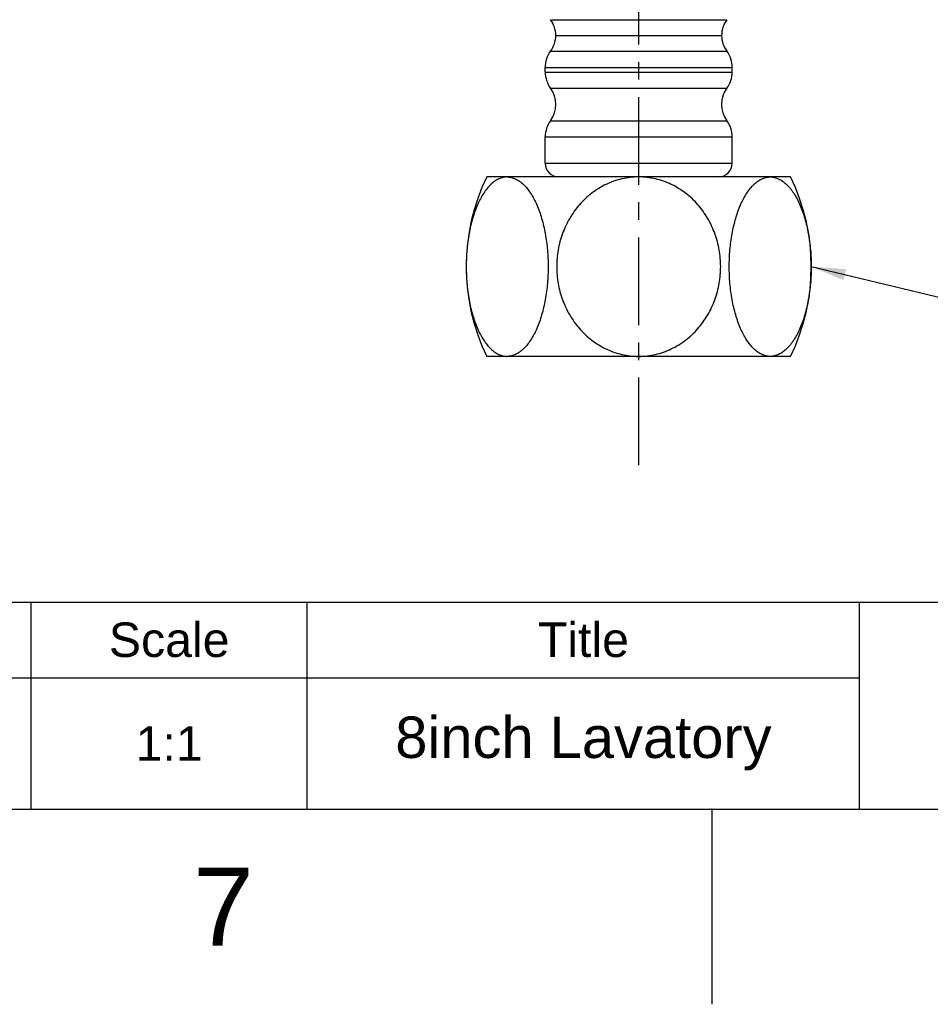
# Model space of a CAD drawing. Header units: millimetres. Extents: x 601 to 1195, y -13 to 407.
# Tile 13 of 18: x 1060 to 1126, y -13 to 58. Entities that reach past the tile are written whole.
import ezdxf

# ---------------------------------------------------------------- set-up
doc = ezdxf.new("R2010")
doc.units = ezdxf.units.MM
doc.header["$LTSCALE"] = 0.1
doc.linetypes.add('CENTERX2', pattern=[101.6, 63.5, -12.7, 12.7, -12.7])
for name, color, linetype in [('CENTER', 1, 'CENTERX2'), ('DIM', 3, 'Continuous'), ('FORM', 7, 'Continuous'), ('TEXT', 2, 'Continuous')]:
    doc.layers.add(name, color=color, linetype=linetype)
doc.styles.get("Standard").update_dxf_attribs({"font": 'arial_0.ttf'})
doc.dimstyles.new('ISO-25', dxfattribs={"dimtxt": 2.5, "dimasz": 2.5, "dimexe": 1.25, "dimexo": 0.625, "dimtad": 1, "dimtxsty": 'Standard', "dimcen": 2.5, "dimadec": 0, "dimazin": 0, "dimtfac": 1, "dimtmove": 0, "dimatfit": 3, "dimfxl": 1, "dimarcsym": 0})

msp = doc.modelspace()

# ---------------------------------------------------------------- linework, layer by layer
for p, q in [((1098.485, 58.05), (1111.253, 58.05)), ((1098.868, 56.91), (1110.869, 56.91)), ((1098.485, 55.77), (1111.253, 55.77)), ((1098.101, 54.583), (1111.637, 54.583)), ((1098.101, 54.259), (1098.101, 54.583)), ((1098.101, 54.259), (1111.637, 54.259)), ((1111.637, 54.259), (1111.637, 54.583)), ((1098.485, 53.091), (1111.253, 53.091)), ((1098.485, 50.735), (1111.253, 50.735)), ((1098.101, 49.567), (1111.637, 49.567)), ((1098.101, 47.647), (1098.101, 49.567)), ((1111.637, 47.647), (1111.637, 49.567)), ((1098.101, 47.647), (1111.637, 47.647)), ((1115.869, 46.66), (1093.869, 46.66)), ((1115.869, 33.66), (1093.869, 33.66)), ((615.21, 0.869), (1180.867, 0.869)), ((1110.16, 0.869), (1110.16, -13.272))]:
    msp.add_line(p, q)
for centre, radius, start, end in [((1096.871, 56.872), 1.998, 1.09059, 36.12652), ((1112.867, 56.872), 1.998, 143.87348, 178.90941), ((1096.871, 56.948), 1.998, 323.87348, 358.90941), ((1112.867, 56.948), 1.998, 181.09059, 216.12652), ((1100.098, 54.593), 1.998, 143.87348, 180.26928), ((1109.639, 54.593), 1.998, 359.73072, 36.12652), ((1100.098, 54.268), 1.998, 180.26928, 216.12652), ((1109.639, 54.268), 1.998, 323.87348, 359.73072), ((1096.871, 51.913), 1.998, 323.87348, 36.12652), ((1112.867, 51.913), 1.998, 143.87348, 216.12652), ((1100.098, 49.557), 1.998, 143.87348, 179.73072), ((1109.639, 49.557), 1.998, 0.26928, 36.12652), ((1099.088, 47.647), 0.987, 180, 270), ((1110.65, 47.647), 0.987, 270, 0), ((1107.202, 40.16), 14.833, 154.01077, 205.98923), ((1102.536, 40.16), 14.833, 334.01077, 25.98923)]:
    msp.add_arc(centre, radius, start, end)
for points, knots in [([(1095.342, 46.66), (1095.24, 46.66), (1095.031, 46.636), (1094.726, 46.529), (1094.431, 46.354), (1094.039, 46.026), (1093.597, 45.46), (1093.164, 44.622), (1092.816, 43.635), (1092.563, 42.537), (1092.408, 41.367), (1092.357, 40.16), (1092.408, 38.953), (1092.563, 37.783), (1092.816, 36.685), (1093.164, 35.698), (1093.597, 34.86), (1094.04, 34.293), (1094.431, 33.965), (1094.726, 33.791), (1095.032, 33.684), (1095.24, 33.66), (1095.343, 33.66)], [0, 0, 0, 0, 0.019939, 0.040624, 0.062655, 0.086451, 0.139978, 0.201495, 0.269902, 0.343619, 0.420905, 0.499979, 0.579053, 0.656343, 0.730071, 0.798495, 0.860024, 0.913555, 0.937351, 0.95938, 0.980062, 1, 1, 1, 1]), ([(1095.342, 46.66), (1095.444, 46.66), (1095.653, 46.636), (1095.958, 46.529), (1096.253, 46.355), (1096.645, 46.027), (1097.087, 45.461), (1097.521, 44.623), (1097.869, 43.636), (1098.122, 42.538), (1098.277, 41.368), (1098.329, 40.161), (1098.277, 38.953), (1098.122, 37.783), (1097.869, 36.685), (1097.521, 35.698), (1097.088, 34.86), (1096.645, 34.294), (1096.254, 33.965), (1095.959, 33.791), (1095.654, 33.684), (1095.445, 33.66), (1095.343, 33.66)], [0, 0, 0, 0, 0.019937, 0.040621, 0.062647, 0.086439, 0.139955, 0.201462, 0.269868, 0.343594, 0.420893, 0.499983, 0.579073, 0.656375, 0.730104, 0.798516, 0.86003, 0.913553, 0.937348, 0.959377, 0.980063, 1, 1, 1, 1]), ([(1104.869, 46.66), (1104.463, 46.66), (1103.648, 46.567), (1102.49, 46.159), (1101.446, 45.514), (1100.554, 44.672), (1099.839, 43.676), (1099.318, 42.566), (1099.002, 41.381), (1098.896, 40.16), (1099.002, 38.939), (1099.318, 37.754), (1099.839, 36.644), (1100.554, 35.648), (1101.446, 34.806), (1102.49, 34.161), (1103.648, 33.753), (1104.463, 33.66), (1104.869, 33.66)], [0, 0, 0, 0, 0.062454, 0.124913, 0.187384, 0.249876, 0.31239, 0.374919, 0.437457, 0.5, 0.562543, 0.625081, 0.68761, 0.750124, 0.812616, 0.875087, 0.937546, 1, 1, 1, 1]), ([(1104.869, 33.66), (1105.275, 33.66), (1106.09, 33.753), (1107.248, 34.162), (1108.293, 34.807), (1109.185, 35.649), (1109.899, 36.646), (1110.42, 37.756), (1110.736, 38.94), (1110.841, 40.161), (1110.735, 41.382), (1110.419, 42.566), (1109.898, 43.676), (1109.183, 44.672), (1108.291, 45.514), (1107.247, 46.159), (1106.09, 46.567), (1105.275, 46.66), (1104.869, 46.66)], [0, 0, 0, 0, 0.062482, 0.124965, 0.187457, 0.249959, 0.312474, 0.374998, 0.437531, 0.500066, 0.5626, 0.625131, 0.687652, 0.750158, 0.812643, 0.875105, 0.937556, 1, 1, 1, 1]), ([(1114.395, 33.66), (1114.293, 33.66), (1114.084, 33.684), (1113.779, 33.791), (1113.484, 33.965), (1113.092, 34.294), (1112.65, 34.86), (1112.217, 35.698), (1111.869, 36.685), (1111.615, 37.782), (1111.461, 38.953), (1111.409, 40.16), (1111.461, 41.367), (1111.615, 42.538), (1111.869, 43.635), (1112.217, 44.622), (1112.65, 45.46), (1113.092, 46.026), (1113.484, 46.355), (1113.779, 46.529), (1114.084, 46.636), (1114.293, 46.66), (1114.395, 46.66)], [0, 0, 0, 0, 0.019937, 0.040622, 0.062651, 0.086445, 0.139966, 0.201477, 0.269886, 0.343612, 0.420911, 0.5, 0.579089, 0.656388, 0.730114, 0.798523, 0.860034, 0.913555, 0.937349, 0.959378, 0.980063, 1, 1, 1, 1]), ([(1114.395, 46.66), (1114.497, 46.66), (1114.706, 46.636), (1115.011, 46.529), (1115.307, 46.355), (1115.698, 46.026), (1116.14, 45.46), (1116.574, 44.622), (1116.921, 43.635), (1117.175, 42.538), (1117.329, 41.367), (1117.381, 40.16), (1117.329, 38.953), (1117.175, 37.782), (1116.921, 36.685), (1116.574, 35.698), (1116.14, 34.86), (1115.698, 34.294), (1115.307, 33.965), (1115.011, 33.791), (1114.706, 33.684), (1114.497, 33.66), (1114.395, 33.66)], [0, 0, 0, 0, 0.019937, 0.040622, 0.062651, 0.086445, 0.139966, 0.201477, 0.269886, 0.343612, 0.420912, 0.5, 0.579089, 0.656388, 0.730114, 0.798523, 0.860034, 0.913555, 0.937349, 0.959378, 0.980063, 1, 1, 1, 1])]:
    msp.add_open_spline(points, degree=3, knots=knots)
msp.add_point((1110.16, 0.869))
at = {"layer": 'CENTER'}
msp.add_line((1104.869, 25.774), (1104.869, 135.489), dxfattribs=at)
at = {"layer": 'FORM'}
for p, q in [((910.367, 15.869), (1180.867, 15.869)), ((1060.867, 0.869), (1060.867, 15.869)), ((1080.867, 0.869), (1080.867, 15.869)), ((1120.867, 0.869), (1120.867, 15.869)), ((980.867, 10.369), (1120.867, 10.369))]:
    msp.add_line(p, q, dxfattribs=at)

# ---------------------------------------------------------------- texts
at = {"insert": (1074.806, -6.202), "char_height": 5.657, "attachment_point": 5}
msp.add_mtext_dynamic_manual_height_columns('7', width=50, gutter_width=12.5, heights=[0], dxfattribs=at)
at = {"layer": 'TEXT', "attachment_point": 5}
for s, width, insert, char_height in [('Scale', 20, (1070.867, 13.119), 2.5), ('Title', 40, (1100.867, 13.119), 2.5), ('8inch Lavatory', 40, (1100.867, 5.619), 3), ('1:1', 20, (1070.867, 5.619), 2.5)]:
    msp.add_mtext_dynamic_manual_height_columns(s, width=width, gutter_width=12.5, heights=[0], dxfattribs=dict(at, insert=insert, char_height=char_height))

# ---------------------------------------------------------------- leaders
at = {"layer": 'DIM', "annotation_type": 0, "has_hookline": 1, "hookline_direction": 0, "text_width": 19.054}
msp.add_leader([(1117.364, 40.16), (1132.69, 36.491)], dimstyle='ISO-25', dxfattribs=at)

doc.saveas('drawing.dxf')
